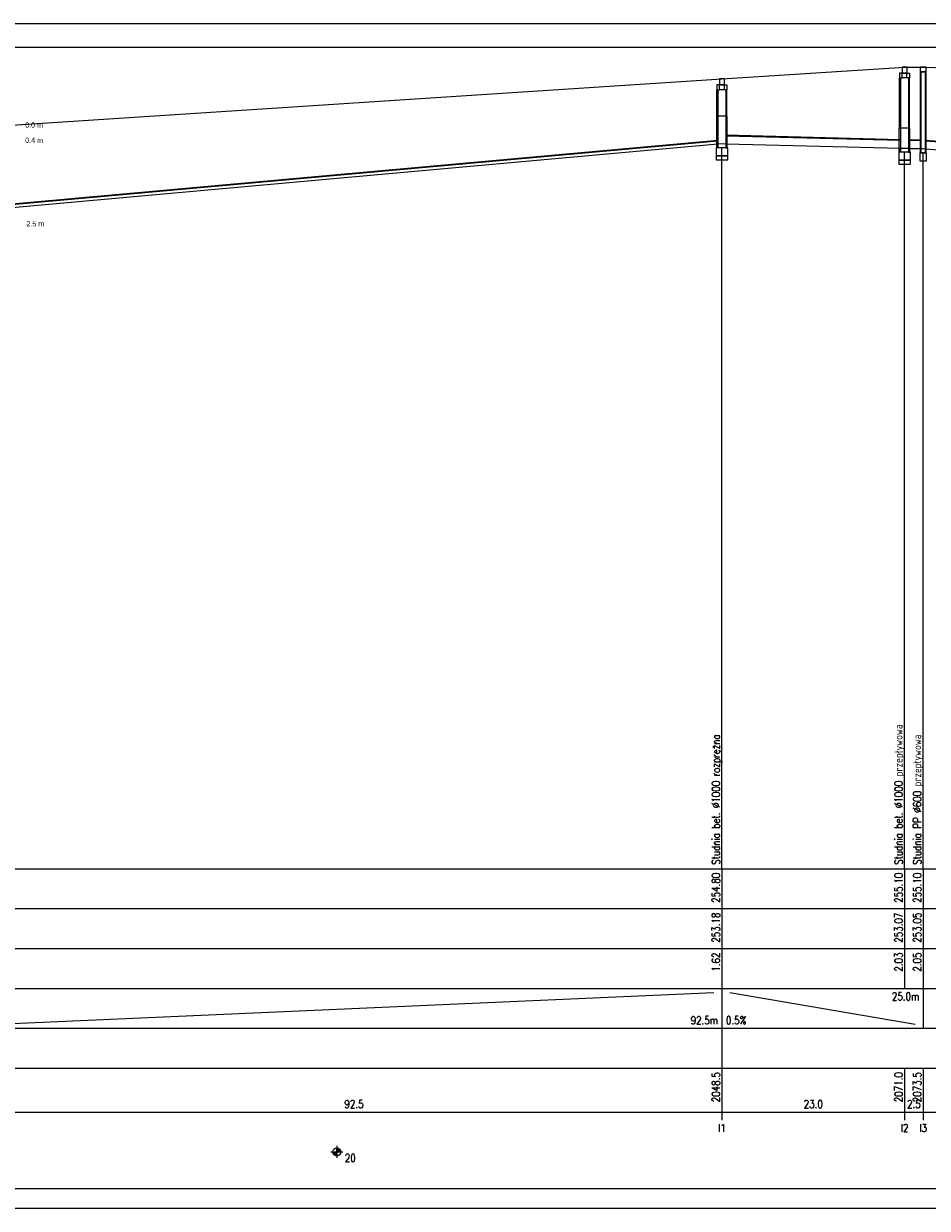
# Model space of a CAD drawing. Header units: metres. Extents: x -25 to 2175, y -3394 to -342.
# Tile 32 of 52: x 691 to 917, y -1563 to -1266. Entities that reach past the tile are written whole.
import ezdxf
from ezdxf.enums import TextEntityAlignment as Align

# ---------------------------------------------------------------- set-up
doc = ezdxf.new("R2010")
doc.units = ezdxf.units.M
doc.header["$LTSCALE"] = 0.2
doc.layers.get('0').update_dxf_attribs({"color": 8, "linetype": 'CONTINUOUS'})
for name, color, linetype in [('Linie_tabeli', 7, 'CONTINUOUS'), ('Pompownia_P8_Liczby', 7, 'CONTINUOUS'), ('Pompownia_P8_Linie_tabeli', 7, 'CONTINUOUS'), ('Pompownia_P8_Odcinki', 7, 'CONTINUOUS'), ('Pompownia_P8_Opis_PZ', 7, 'CONTINUOUS'), ('Pompownia_P8_Teren_istn', 3, 'CONTINUOUS'), ('Pompownia_P8_Wezly', 7, 'CONTINUOUS'), ('warstwa_nr_0', 8, 'CONTINUOUS')]:
    doc.layers.add(name, color=color, linetype=linetype)
doc.styles.get("Standard").update_dxf_attribs({"font": 'simplex.shx'})

msp = doc.modelspace()

# ---------------------------------------------------------------- linework, layer by layer
at = {"layer": 'Linie_tabeli'}
msp.add_lwpolyline([(0.29, -1558.06), (2169.29, -1558.06), (2169.29, -1272.06), (0.29, -1272.06)], close=True, dxfattribs=at)
at = {"layer": 'Pompownia_P8_Liczby'}
for p, q in [((767.85, -1548.92), (770.85, -1548.92)), ((768.35, -1548.99), (770.35, -1548.85)), ((768.36, -1549.06), (770.34, -1548.78)), ((768.37, -1549.13), (770.33, -1548.72)), ((768.39, -1549.2), (770.31, -1548.65)), ((768.41, -1549.27), (770.29, -1548.58)), ((768.44, -1549.33), (770.26, -1548.52)), ((768.47, -1549.39), (770.23, -1548.45)), ((768.5, -1549.45), (770.2, -1548.39)), ((768.54, -1549.51), (770.16, -1548.34)), ((768.58, -1549.57), (770.12, -1548.28)), ((768.63, -1549.62), (770.07, -1548.23)), ((768.68, -1549.67), (770.02, -1548.18)), ((768.73, -1549.71), (769.97, -1548.14)), ((768.79, -1549.75), (769.91, -1548.09)), ((768.85, -1549.79), (769.85, -1548.06)), ((768.91, -1549.82), (769.79, -1548.02)), ((768.98, -1549.85), (769.72, -1548)), ((769.04, -1549.87), (769.66, -1547.97)), ((769.11, -1549.89), (769.59, -1547.95)), ((769.18, -1549.91), (769.52, -1547.94)), ((769.25, -1549.92), (769.45, -1547.93)), ((769.32, -1549.92), (769.39, -1547.92)), ((769.35, -1547.42), (769.35, -1550.42))]:
    msp.add_line(p, q, dxfattribs=at)
msp.add_circle((769.35, -1548.92), 1, dxfattribs=at)
at = {"layer": 'Pompownia_P8_Linie_tabeli'}
for p, q in [((104.33, -1477.92), (1882.09, -1477.92)), ((865.92, -1477.92), (865.92, -1507.92)), ((911.71, -1477.92), (911.71, -1507.92)), ((916.38, -1477.92), (916.38, -1507.92)), ((104.33, -1487.92), (1882.09, -1487.92)), ((104.33, -1497.92), (1882.09, -1497.92)), ((104.33, -1507.92), (1882.09, -1507.92)), ((865.92, -1507.92), (865.92, -1517.92)), ((916.38, -1507.92), (916.38, -1517.92)), ((683.38, -1516.92), (863.92, -1508.92)), ((867.92, -1508.92), (914.38, -1516.92)), ((104.33, -1517.92), (1882.09, -1517.92)), ((865.92, -1517.92), (865.92, -1527.92)), ((104.33, -1527.92), (1882.09, -1527.92)), ((865.92, -1527.92), (865.92, -1540.92)), ((911.71, -1527.92), (911.71, -1540.92)), ((916.38, -1527.92), (916.38, -1540.92)), ((104.33, -1538.92), (1882.09, -1538.92))]:
    msp.add_line(p, q, dxfattribs=at)
for points in [[(865.92, -1477.92), (865.92, -1297.21)], [(911.71, -1477.92), (911.71, -1298.29)], [(916.38, -1477.92), (916.38, -1298.43)]]:
    msp.add_lwpolyline(points, dxfattribs=at)
at = {"layer": 'Pompownia_P8_Odcinki'}
for points in [[(866.92, -1294.14), (910.71, -1295.24), (910.71, -1295.14), (866.92, -1294.04)], [(681.38, -1311.94), (864.92, -1295.42), (864.92, -1295.36), (681.38, -1311.88)], [(681.38, -1312.73), (864.92, -1296.21), (864.92, -1296.26), (681.38, -1312.78)], [(866.92, -1296.14), (910.71, -1297.24), (910.71, -1297.34), (866.92, -1296.24)], [(912.71, -1295.29), (915.78, -1295.37), (915.78, -1295.27), (912.71, -1295.19)], [(912.71, -1297.29), (915.78, -1297.37), (915.78, -1297.47), (912.71, -1297.39)], [(916.98, -1295.43), (1019.41, -1303.11), (1019.41, -1303.01), (916.98, -1295.33)], [(916.98, -1297.43), (1019.41, -1305.11), (1019.41, -1305.21), (916.98, -1297.53)]]:
    msp.add_lwpolyline(points, close=True, dxfattribs=at)
at = {"layer": 'Pompownia_P8_Teren_istn'}
msp.add_lwpolyline([(104.33, -1309.92), (193.67, -1315.92), (214.31, -1302.92), (568.7, -1298.92), (681.38, -1291.92), (865.92, -1279.92), (911.71, -1276.92), (916.38, -1276.92), (1020.41, -1279.92), (1155.85, -1295.92), (1215.97, -1300.92)], dxfattribs=at)
at = {"layer": 'Pompownia_P8_Wezly'}
for p, q in [((912.31, -1278.42), (911.11, -1278.42)), ((912.31, -1279.62), (911.11, -1279.62)), ((866.52, -1281.42), (865.32, -1281.42)), ((866.52, -1282.62), (865.32, -1282.62)), ((867.04, -1289.22), (864.8, -1289.22)), ((912.83, -1292.22), (910.59, -1292.22))]:
    msp.add_line(p, q, dxfattribs=at)
for points in [[(911.09, -1278.42), (912.33, -1278.42), (912.33, -1276.92), (911.09, -1276.92)], [(915.63, -1278.12), (917.13, -1278.12), (917.13, -1276.92), (915.63, -1276.92)], [(865.29, -1281.42), (866.54, -1281.42), (866.54, -1279.92), (865.29, -1279.92)], [(911.11, -1278.42), (910.46, -1278.42), (910.46, -1279.62), (911.11, -1279.62)], [(910.71, -1292.22), (910.46, -1292.22), (910.46, -1279.62), (910.71, -1279.62)], [(912.31, -1278.42), (912.96, -1278.42), (912.96, -1279.62), (912.31, -1279.62)], [(912.71, -1292.22), (912.96, -1292.22), (912.96, -1279.62), (912.71, -1279.62)], [(915.63, -1298.43), (917.13, -1298.43), (917.13, -1278.12), (915.63, -1278.12)], [(915.78, -1298.43), (916.98, -1298.43), (916.98, -1278.12), (915.78, -1278.12)], [(865.32, -1281.42), (864.67, -1281.42), (864.67, -1282.62), (865.32, -1282.62)], [(864.92, -1289.22), (864.67, -1289.22), (864.67, -1282.62), (864.92, -1282.62)], [(866.52, -1281.42), (867.17, -1281.42), (867.17, -1282.62), (866.52, -1282.62)], [(866.92, -1289.22), (867.17, -1289.22), (867.17, -1282.62), (866.92, -1282.62)], [(864.92, -1297.21), (864.6, -1297.21), (864.6, -1289.22), (864.92, -1289.22)], [(866.92, -1297.21), (867.24, -1297.21), (867.24, -1289.22), (866.92, -1289.22)], [(910.71, -1298.29), (910.39, -1298.29), (910.39, -1292.22), (910.71, -1292.22)], [(912.71, -1298.29), (913.03, -1298.29), (913.03, -1292.22), (912.71, -1292.22)], [(864.48, -1299.21), (867.36, -1299.21), (867.36, -1297.21), (864.48, -1297.21)], [(865.92, -1297.21), (864.92, -1297.21), (864.92, -1296.21), (865.92, -1296.12), (866.92, -1296.14), (866.92, -1297.21)], [(911.71, -1298.29), (910.71, -1298.29), (910.71, -1297.24), (911.71, -1297.26), (912.71, -1297.29), (912.71, -1298.29)], [(916.38, -1298.43), (915.78, -1298.43), (915.78, -1297.37), (916.38, -1297.38), (916.98, -1297.43), (916.98, -1298.43)], [(864.48, -1300.21), (867.36, -1300.21), (867.36, -1299.21), (864.48, -1299.21)], [(910.27, -1300.29), (913.15, -1300.29), (913.15, -1298.29), (910.27, -1298.29)], [(910.27, -1301.29), (913.15, -1301.29), (913.15, -1300.29), (910.27, -1300.29)], [(915.51, -1300.43), (917.24, -1300.43), (917.24, -1298.43), (915.51, -1298.43)]]:
    msp.add_lwpolyline(points, close=True, dxfattribs=at)
at = {"layer": 'warstwa_nr_0'}
msp.add_lwpolyline([(-24.71, -1563.06), (2175.29, -1563.06), (2175.29, -1266.06), (-24.71, -1266.06)], close=True, dxfattribs=at)

# ---------------------------------------------------------------- texts
at = {"char_height": 1.3, "attachment_point": 1}
for s, insert, width in [('{\\FArial Narrow|c0;0.0 m}', (691.22, -1290.8), 8.0951), ('{\\fArial Narrow|b0|i0|c238|p0;0.4 m}', (691.22, -1294.64), 8.3702), ('{\\fArial Narrow|b0|i0|c238|p0;2.5 m}', (691.52, -1315.57), 8.3702)]:
    msp.add_mtext(s, dxfattribs=dict(at, insert=insert, width=width))
at = {"layer": 'Pompownia_P8_Liczby', "width": 0.8}
for s, p in [('254.80', (865.42, -1478.92)), ('255.10', (911.21, -1478.92)), ('255.10', (915.88, -1478.92)), ('253.18', (865.42, -1488.92)), ('253.07', (911.21, -1488.92)), ('253.05', (915.88, -1488.92)), ('1.62', (865.42, -1498.92)), ('2.03', (911.21, -1498.92)), ('2.05', (915.88, -1498.92)), ('2048.5', (865.42, -1528.92)), ('2071.0', (911.21, -1528.92)), ('2073.5', (915.88, -1528.92))]:
    msp.add_text(s, height=2, rotation=90, dxfattribs=at).set_placement(p, align=Align.RIGHT)
for s, p in [('25.0m', (915.38, -1510.92)), ('92.5m', (864.92, -1516.92))]:
    msp.add_text(s, height=2, dxfattribs=at).set_placement(p, align=Align.RIGHT)
for s, p in [('0.5%', (866.92, -1516.92)), ('20', (771.35, -1551.42))]:
    msp.add_text(s, height=2, dxfattribs=at).set_placement(p)
for s, p in [('92.5', (773.65, -1537.92)), ('23.0', (888.81, -1537.92)), ('2.5', (914.04, -1537.92)), ('I1', (865.92, -1543.92)), ('I2', (911.71, -1543.92)), ('I3', (916.38, -1543.92))]:
    msp.add_text(s, height=2, dxfattribs=at).set_placement(p, align=Align.CENTER)
at = {"layer": 'Pompownia_P8_Opis_PZ', "width": 0.8}
for s, p in [('Studnia bet. %%c1000 przepływowa', (911.21, -1476.92)), ('Studnia bet. %%C1000 rozprężna', (865.42, -1476.92)), ('Studnia PP %%c600 przepływowa', (915.88, -1476.92))]:
    msp.add_text(s, height=2, rotation=90, dxfattribs=at).set_placement(p)

doc.saveas('drawing.dxf')
